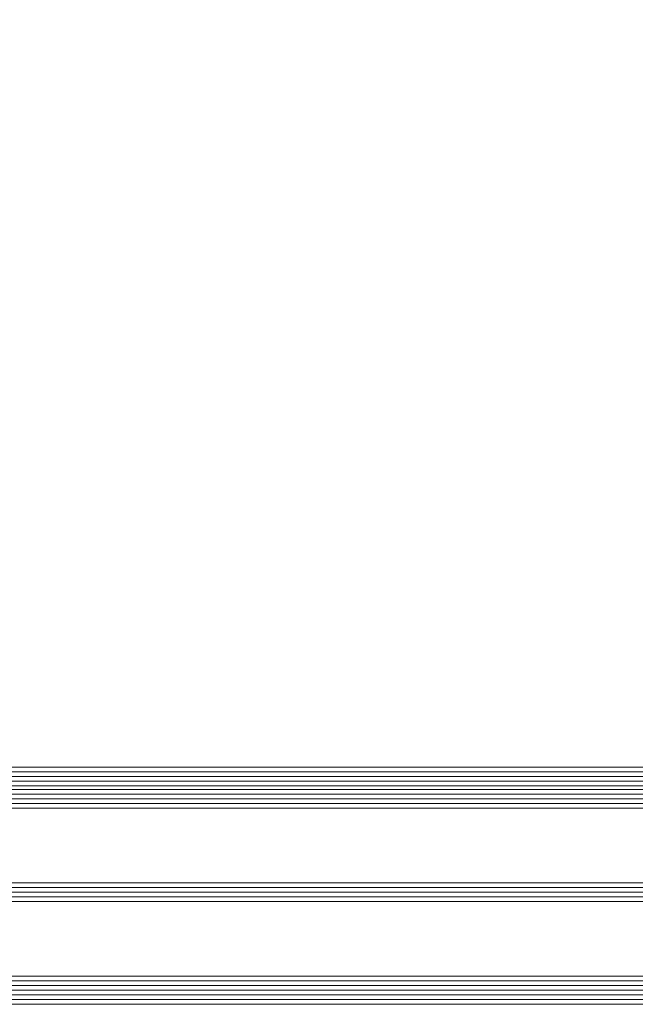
# Model space of a CAD drawing. Extents: x 1911006 to 2186114, y 709265 to 747216.
# Tile 160 of 256: x 1923191 to 1923323, y 735153 to 735364. Entities that reach past the tile are written whole.
import ezdxf

# ---------------------------------------------------------------- set-up
doc = ezdxf.new("R2010")
doc.units = 0
doc.header["$LTSCALE"] = 500
doc.header["$MEASUREMENT"] = 0
doc.linetypes.add('ACAD_ISO02W100', pattern=[15, 12, -3])
for name, color, linetype, lineweight in [('!_A_03_ČIARKOVANÁ', 41, 'ACAD_ISO02W100', 13), ('_MB_kreskowanie_szklo_0.09', 157, 'CONTINUOUS', 9), ('_MB_szklo_0.15', 142, 'CONTINUOUS', 15)]:
    doc.layers.add(name, color=color, linetype=linetype, lineweight=lineweight)

msp = doc.modelspace()

# ---------------------------------------------------------------- linework, layer by layer
at = {"layer": '!_A_03_ČIARKOVANÁ', "color": 7, "ltscale": 0.5}
msp.add_arc((1922522.2, 735230.23), 911.75, 0, 90, dxfattribs=at)
at = {"layer": '_MB_kreskowanie_szklo_0.09', "color": 7}
for points in [[(1922582.45, 735202.49), (1923320.45, 735202.49)], [(1923380.45, 735202.49), (1923320.45, 735202.49)], [(1922582.45, 735201.49), (1923320.45, 735201.49)], [(1922582.45, 735200.49), (1923320.45, 735200.49)], [(1923380.45, 735201.49), (1923320.45, 735201.49)], [(1923380.45, 735200.49), (1923320.45, 735200.49)], [(1922582.45, 735197.73), (1923320.45, 735197.73)], [(1922582.45, 735196.73), (1923320.45, 735196.73)], [(1922582.45, 735195.73), (1923320.45, 735195.73)], [(1923380.45, 735197.73), (1923320.45, 735197.73)], [(1923380.45, 735196.73), (1923320.45, 735196.73)], [(1923380.45, 735195.73), (1923320.45, 735195.73)], [(1922582.45, 735177.73), (1923320.45, 735177.73)], [(1922582.45, 735176.73), (1923320.45, 735176.73)], [(1923380.45, 735177.73), (1923320.45, 735177.73)], [(1923380.45, 735176.73), (1923320.45, 735176.73)], [(1922582.45, 735175.73), (1923320.45, 735175.73)], [(1923380.45, 735175.73), (1923320.45, 735175.73)], [(1922582.45, 735157.73), (1923320.45, 735157.73)], [(1922582.45, 735156.73), (1923320.45, 735156.73)], [(1922582.45, 735155.73), (1923320.45, 735155.73)], [(1923380.45, 735157.73), (1923320.45, 735157.73)], [(1923380.45, 735156.73), (1923320.45, 735156.73)], [(1923380.45, 735155.73), (1923320.45, 735155.73)], [(1922582.45, 735154.73), (1923320.45, 735154.73)], [(1922582.45, 735153.73), (1923320.45, 735153.73)], [(1923380.45, 735154.73), (1923320.45, 735154.73)], [(1923380.45, 735153.73), (1923320.45, 735153.73)]]:
    msp.add_lwpolyline(points, dxfattribs=at)
at = {"layer": '_MB_szklo_0.15', "color": 7}
for points in [[(1923320.45, 735199.49), (1922582.45, 735199.49), (1922582.45, 735203.49), (1923320.45, 735203.49)], [(1923320.45, 735199.49), (1923380.45, 735199.49), (1923380.45, 735203.49), (1923320.45, 735203.49)], [(1923320.45, 735198.73), (1922582.45, 735198.73), (1922582.45, 735199.49), (1923320.45, 735199.49)], [(1923320.45, 735194.73), (1922582.45, 735194.73), (1922582.45, 735198.73), (1923320.45, 735198.73)], [(1923320.45, 735198.73), (1923380.45, 735198.73), (1923380.45, 735199.49), (1923320.45, 735199.49)], [(1923320.45, 735194.73), (1923380.45, 735194.73), (1923380.45, 735198.73), (1923320.45, 735198.73)], [(1923320.45, 735174.73), (1922582.45, 735174.73), (1922582.45, 735178.73), (1923320.45, 735178.73)], [(1923320.45, 735174.73), (1923380.45, 735174.73), (1923380.45, 735178.73), (1923320.45, 735178.73)], [(1923320.45, 735152.73), (1922582.45, 735152.73), (1922582.45, 735158.73), (1923320.45, 735158.73)], [(1923320.45, 735152.73), (1923380.45, 735152.73), (1923380.45, 735158.73), (1923320.45, 735158.73)]]:
    msp.add_lwpolyline(points, dxfattribs=at)

doc.saveas('drawing.dxf')
